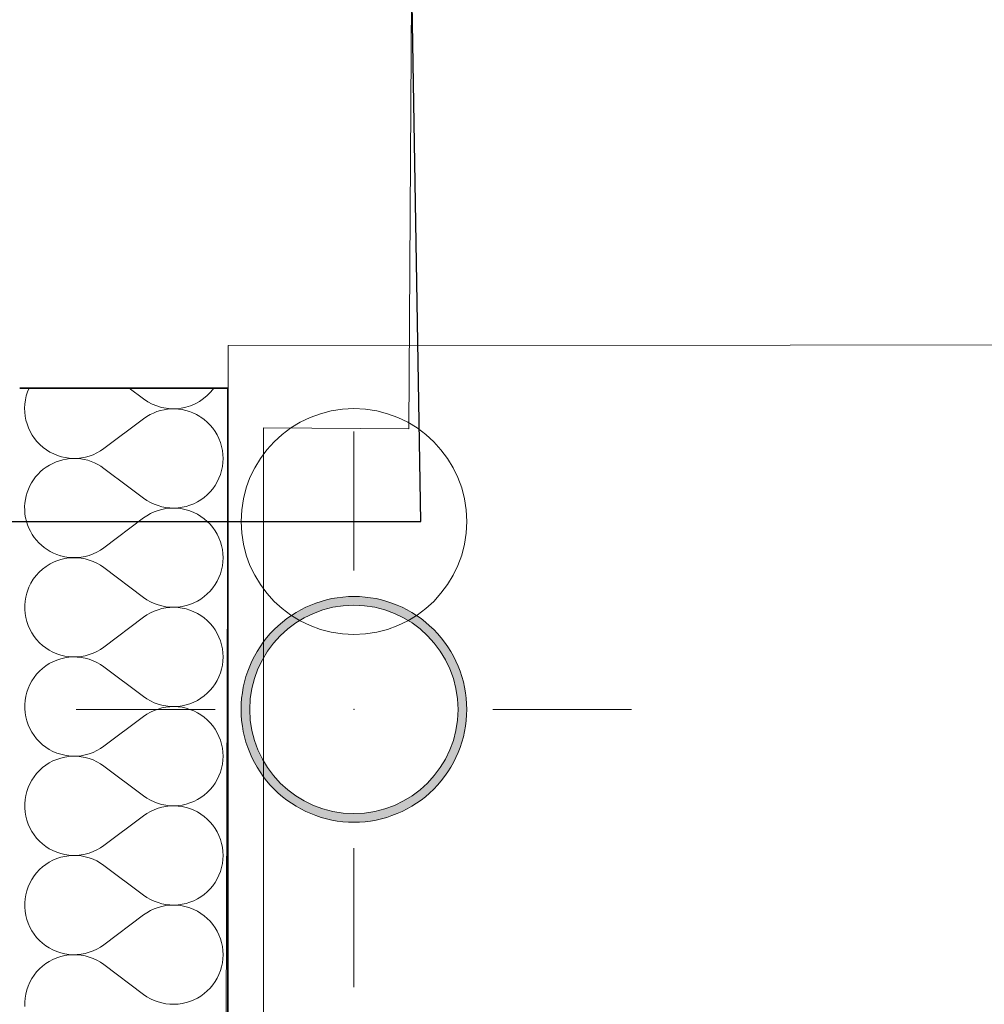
# Model space of a CAD drawing. Header units: millimetres. Extents: x 82175 to 237000, y 24756 to 471700.
# Tile 233 of 256: x 122640 to 123195, y 389559 to 390126. Entities that reach past the tile are written whole.
import ezdxf

# ---------------------------------------------------------------- set-up
doc = ezdxf.new("R2010")
doc.units = ezdxf.units.MM
for name, color, linetype in [('- A - ocieplenie', 8, 'Continuous'), ('2D - Rysunki i Obrazki', 8, 'Continuous'), ('Instalacje - Wod_Kan', 8, 'Continuous'), ('z JAN', 8, 'Continuous')]:
    doc.layers.add(name, color=color, linetype=linetype)

# ---------------------------------------------------------------- blocks, each defined once
blk = doc.blocks.new('*X31')
at = {"layer": '- A - ocieplenie', "linetype": 'Continuous', "lineweight": 13, "ltscale": 100}
for p, q in [((49860.19, 399445.2), (49868.52, 399438.94)), ((49845.67, 399410.37), (49868.52, 399427.52)), ((49845.67, 399398.94), (49860.05, 399388.15))]:
    blk.add_line(p, q, dxfattribs=at)
for centre, start, end in [((49828.52, 399433.23), 155.2417, 306.8699), ((49885.67, 399461.8), 233.1301, 324.4644), ((49885.67, 399404.66), 58.0276, 126.8699), ((49828.52, 399376.09), 53.1301, 253.7957), ((49828.52, 399318.94), 113.8321, 156.1679)]:
    blk.add_arc(centre, 28.57, start, end, dxfattribs=at)
blk = doc.blocks.new('*X32')
at = {"layer": '- A - ocieplenie', "linetype": 'Continuous', "lineweight": 13, "ltscale": 100}
for p, q in [((49901.48, 399428.45), (49900.78, 399428.88)), ((49903.38, 399427.08), (49901.48, 399428.45)), ((49905.16, 399425.55), (49903.38, 399427.08)), ((49906.8, 399423.88), (49905.16, 399425.55)), ((49908.31, 399422.09), (49906.8, 399423.88)), ((49909.66, 399420.18), (49908.31, 399422.09)), ((49910.85, 399418.16), (49909.66, 399420.18)), ((49911.87, 399416.05), (49910.85, 399418.16)), ((49912.72, 399413.86), (49911.87, 399416.05)), ((49913.38, 399411.62), (49912.72, 399413.86)), ((49913.86, 399409.32), (49913.38, 399411.62)), ((49914.14, 399407), (49913.86, 399409.32)), ((49914.24, 399404.66), (49914.14, 399407)), ((49913.38, 399397.7), (49913.86, 399399.99)), ((49913.86, 399399.99), (49914.14, 399402.32)), ((49914.14, 399402.32), (49914.24, 399404.66)), ((49911.87, 399393.27), (49912.72, 399395.45)), ((49912.72, 399395.45), (49913.38, 399397.7)), ((49908.31, 399387.23), (49909.66, 399389.14)), ((49909.66, 399389.14), (49910.85, 399391.16)), ((49910.85, 399391.16), (49911.87, 399393.27)), ((49860.05, 399388.15), (49868.52, 399381.8)), ((49903.38, 399382.24), (49905.16, 399383.77)), ((49905.16, 399383.77), (49906.8, 399385.43)), ((49906.8, 399385.43), (49908.31, 399387.23)), ((49868.52, 399381.8), (49870.45, 399380.47)), ((49870.45, 399380.47), (49872.49, 399379.31)), ((49872.49, 399379.31), (49874.61, 399378.32)), ((49874.61, 399378.32), (49876.8, 399377.5)), ((49876.8, 399377.5), (49879.06, 399376.86)), ((49890.69, 399376.53), (49892.97, 399377.04)), ((49892.97, 399377.04), (49895.21, 399377.73)), ((49895.21, 399377.73), (49897.39, 399378.6)), ((49897.39, 399378.6), (49899.48, 399379.65)), ((49899.48, 399379.65), (49901.48, 399380.87)), ((49901.48, 399380.87), (49903.38, 399382.24)), ((49870.45, 399371.7), (49868.52, 399370.37)), ((49872.49, 399372.87), (49870.45, 399371.7)), ((49874.61, 399373.86), (49872.49, 399372.87)), ((49876.8, 399374.68), (49874.61, 399373.86)), ((49879.06, 399375.31), (49876.8, 399374.68)), ((49879.06, 399376.86), (49881.36, 399376.41)), ((49881.36, 399375.76), (49879.06, 399375.31)), ((49881.36, 399376.41), (49883.69, 399376.16)), ((49883.69, 399376.02), (49881.36, 399375.76)), ((49883.69, 399376.16), (49886.03, 399376.09)), ((49886.03, 399376.09), (49883.69, 399376.02)), ((49886.03, 399376.09), (49888.37, 399376.22)), ((49888.37, 399375.96), (49886.03, 399376.09)), ((49888.37, 399376.22), (49890.69, 399376.53)), ((49890.69, 399375.64), (49888.37, 399375.96)), ((49892.97, 399375.14), (49890.69, 399375.64)), ((49895.21, 399374.45), (49892.97, 399375.14)), ((49897.39, 399373.57), (49895.21, 399374.45)), ((49899.48, 399372.53), (49897.39, 399373.57)), ((49901.48, 399371.31), (49899.48, 399372.53)), ((49903.38, 399369.93), (49901.48, 399371.31)), ((49845.67, 399353.23), (49868.52, 399370.37)), ((49905.16, 399368.41), (49903.38, 399369.93)), ((49906.8, 399366.74), (49905.16, 399368.41)), ((49908.31, 399364.95), (49906.8, 399366.74)), ((49909.66, 399363.03), (49908.31, 399364.95)), ((49910.85, 399361.01), (49909.66, 399363.03)), ((49911.87, 399358.91), (49910.85, 399361.01)), ((49912.72, 399356.72), (49911.87, 399358.91)), ((49913.38, 399354.48), (49912.72, 399356.72)), ((49913.86, 399352.18), (49913.38, 399354.48)), ((49820.56, 399348.66), (49820.75, 399348.59)), ((49834.92, 399348.24), (49837.22, 399348.87)), ((49837.22, 399348.87), (49839.46, 399349.69)), ((49839.46, 399349.69), (49841.63, 399350.7)), ((49841.63, 399350.7), (49843.7, 399351.88)), ((49843.7, 399351.88), (49845.67, 399353.23)), ((49914.14, 399349.86), (49913.86, 399352.18)), ((49914.24, 399347.52), (49914.14, 399349.86)), ((49818.48, 399345.69), (49816.94, 399345.04)), ((49820.75, 399346.44), (49818.48, 399345.69)), ((49820.75, 399348.59), (49823.07, 399348.04)), ((49823.07, 399346.99), (49820.75, 399346.44)), ((49823.07, 399348.04), (49825.43, 399347.68)), ((49825.43, 399347.35), (49823.07, 399346.99)), ((49825.43, 399347.68), (49827.81, 399347.53)), ((49827.81, 399347.51), (49825.43, 399347.35)), ((49827.81, 399347.53), (49830.2, 399347.57)), ((49830.2, 399347.47), (49827.81, 399347.51)), ((49830.2, 399347.57), (49832.57, 399347.8)), ((49832.57, 399347.23), (49830.2, 399347.47)), ((49832.57, 399347.8), (49834.92, 399348.24)), ((49834.92, 399346.79), (49832.57, 399347.23)), ((49837.22, 399346.16), (49834.92, 399346.79)), ((49839.46, 399345.34), (49837.22, 399346.16)), ((49841.63, 399344.34), (49839.46, 399345.34)), ((49843.7, 399343.15), (49841.63, 399344.34)), ((49845.67, 399341.8), (49843.7, 399343.15)), ((49913.86, 399342.85), (49914.14, 399345.18)), ((49914.14, 399345.18), (49914.24, 399347.52)), ((49845.67, 399341.8), (49868.52, 399324.66)), ((49911.87, 399336.13), (49912.72, 399338.31)), ((49912.72, 399338.31), (49913.38, 399340.56)), ((49913.38, 399340.56), (49913.86, 399342.85)), ((49908.31, 399330.09), (49909.66, 399332)), ((49909.66, 399332), (49910.85, 399334.02)), ((49910.85, 399334.02), (49911.87, 399336.13)), ((49801.17, 399327.18), (49800.57, 399324.87)), ((49801.95, 399329.44), (49801.17, 399327.18)), ((49802.44, 399330.54), (49801.95, 399329.44)), ((49903.38, 399325.1), (49905.16, 399326.62)), ((49905.16, 399326.62), (49906.8, 399328.29)), ((49906.8, 399328.29), (49908.31, 399330.09)), ((49800.18, 399322.52), (49799.98, 399320.14)), ((49800.57, 399324.87), (49800.18, 399322.52)), ((49868.52, 399324.66), (49870.45, 399323.33)), ((49870.45, 399323.33), (49872.49, 399322.17)), ((49872.49, 399322.17), (49874.61, 399321.17)), ((49874.61, 399321.17), (49876.8, 399320.35)), ((49876.8, 399320.35), (49879.06, 399319.72)), ((49892.97, 399319.9), (49895.21, 399320.59)), ((49895.21, 399320.59), (49897.39, 399321.46)), ((49897.39, 399321.46), (49899.48, 399322.51)), ((49899.48, 399322.51), (49901.48, 399323.72)), ((49901.48, 399323.72), (49903.38, 399325.1)), ((49799.98, 399320.14), (49799.98, 399317.75)), ((49799.98, 399317.75), (49800.18, 399315.37)), ((49800.18, 399315.37), (49800.57, 399313.02)), ((49872.49, 399315.72), (49870.45, 399314.56)), ((49874.61, 399316.72), (49872.49, 399315.72)), ((49876.8, 399317.54), (49874.61, 399316.72)), ((49879.06, 399318.17), (49876.8, 399317.54)), ((49879.06, 399319.72), (49881.36, 399319.27)), ((49881.36, 399318.62), (49879.06, 399318.17)), ((49881.36, 399319.27), (49883.69, 399319.01)), ((49883.69, 399318.88), (49881.36, 399318.62)), ((49883.69, 399319.01), (49886.03, 399318.95)), ((49886.03, 399318.94), (49883.69, 399318.88)), ((49886.03, 399318.95), (49888.37, 399319.07)), ((49888.37, 399318.82), (49886.03, 399318.94)), ((49888.37, 399319.07), (49890.69, 399319.39)), ((49890.69, 399318.5), (49888.37, 399318.82)), ((49890.69, 399319.39), (49892.97, 399319.9)), ((49892.97, 399317.99), (49890.69, 399318.5)), ((49895.21, 399317.3), (49892.97, 399317.99)), ((49897.39, 399316.43), (49895.21, 399317.3)), ((49899.48, 399315.38), (49897.39, 399316.43)), ((49901.48, 399314.17), (49899.48, 399315.38)), ((49800.57, 399313.02), (49801.17, 399310.71)), ((49801.17, 399310.71), (49801.95, 399308.45)), ((49845.67, 399296.09), (49868.52, 399313.23)), ((49870.45, 399314.56), (49868.52, 399313.23)), ((49903.38, 399312.79), (49901.48, 399314.17)), ((49905.16, 399311.27), (49903.38, 399312.79)), ((49906.8, 399309.6), (49905.16, 399311.27)), ((49908.31, 399307.8), (49906.8, 399309.6)), ((49801.95, 399308.45), (49802.92, 399306.27)), ((49802.92, 399306.27), (49804.06, 399304.18)), ((49804.06, 399304.18), (49805.38, 399302.19)), ((49909.66, 399305.89), (49908.31, 399307.8)), ((49910.85, 399303.87), (49909.66, 399305.89)), ((49911.87, 399301.76), (49910.85, 399303.87)), ((49805.38, 399302.19), (49806.86, 399300.32)), ((49806.86, 399300.32), (49808.49, 399298.57)), ((49808.49, 399298.57), (49810.26, 399296.97)), ((49912.72, 399299.58), (49911.87, 399301.76)), ((49913.38, 399297.33), (49912.72, 399299.58)), ((49810.26, 399296.97), (49812.16, 399295.52)), ((49812.16, 399295.52), (49814.17, 399294.24)), ((49814.17, 399294.24), (49816.28, 399293.13)), ((49816.28, 399293.13), (49818.48, 399292.2)), ((49818.48, 399292.2), (49820.75, 399291.45)), ((49837.22, 399291.73), (49839.46, 399292.55)), ((49839.46, 399292.55), (49841.63, 399293.55)), ((49841.63, 399293.55), (49843.7, 399294.74)), ((49843.7, 399294.74), (49845.67, 399296.09)), ((49913.86, 399295.04), (49913.38, 399297.33)), ((49914.14, 399292.71), (49913.86, 399295.04)), ((49914.24, 399290.37), (49914.14, 399292.71)), ((49814.17, 399286.51), (49812.16, 399285.22)), ((49816.28, 399287.62), (49814.17, 399286.51)), ((49818.48, 399288.55), (49816.28, 399287.62)), ((49820.75, 399289.29), (49818.48, 399288.55)), ((49820.75, 399291.45), (49823.07, 399290.9)), ((49823.07, 399289.85), (49820.75, 399289.29)), ((49823.07, 399290.9), (49825.43, 399290.54)), ((49825.43, 399290.21), (49823.07, 399289.85)), ((49825.43, 399290.54), (49827.81, 399290.38)), ((49827.81, 399290.36), (49825.43, 399290.21)), ((49827.81, 399290.38), (49830.2, 399290.42)), ((49830.2, 399290.32), (49827.81, 399290.36)), ((49830.2, 399290.42), (49832.57, 399290.66)), ((49832.57, 399290.09), (49830.2, 399290.32)), ((49832.57, 399290.66), (49834.92, 399291.1)), ((49834.92, 399289.65), (49832.57, 399290.09)), ((49834.92, 399291.1), (49837.22, 399291.73)), ((49837.22, 399289.02), (49834.92, 399289.65)), ((49839.46, 399288.2), (49837.22, 399289.02)), ((49841.63, 399287.19), (49839.46, 399288.2)), ((49843.7, 399286.01), (49841.63, 399287.19)), ((49913.86, 399285.71), (49914.14, 399288.03)), ((49914.14, 399288.03), (49914.24, 399290.37)), ((49808.49, 399282.17), (49806.86, 399280.43)), ((49810.26, 399283.78), (49808.49, 399282.17)), ((49812.16, 399285.22), (49810.26, 399283.78)), ((49845.67, 399284.66), (49843.7, 399286.01)), ((49845.67, 399284.66), (49868.52, 399267.52)), ((49911.87, 399278.98), (49912.72, 399281.17)), ((49912.72, 399281.17), (49913.38, 399283.41)), ((49913.38, 399283.41), (49913.86, 399285.71)), ((49804.06, 399276.57), (49802.92, 399274.48)), ((49805.38, 399278.56), (49804.06, 399276.57)), ((49806.86, 399280.43), (49805.38, 399278.56)), ((49909.66, 399274.86), (49910.85, 399276.88)), ((49910.85, 399276.88), (49911.87, 399278.98)), ((49801.17, 399270.04), (49800.57, 399267.73)), ((49801.95, 399272.29), (49801.17, 399270.04)), ((49802.92, 399274.48), (49801.95, 399272.29)), ((49903.38, 399267.96), (49905.16, 399269.48)), ((49905.16, 399269.48), (49906.8, 399271.15)), ((49906.8, 399271.15), (49908.31, 399272.94)), ((49908.31, 399272.94), (49909.66, 399274.86)), ((49800.18, 399265.37), (49799.98, 399263)), ((49800.57, 399267.73), (49800.18, 399265.37)), ((49868.52, 399267.52), (49870.45, 399266.19)), ((49870.45, 399266.19), (49872.49, 399265.02)), ((49872.49, 399265.02), (49874.61, 399264.03)), ((49874.61, 399264.03), (49876.8, 399263.21)), ((49895.21, 399263.44), (49897.39, 399264.32)), ((49897.39, 399264.32), (49899.48, 399265.36)), ((49899.48, 399265.36), (49901.48, 399266.58)), ((49901.48, 399266.58), (49903.38, 399267.96)), ((49799.98, 399263), (49799.98, 399260.61)), ((49799.98, 399260.61), (49800.18, 399258.23)), ((49800.18, 399258.23), (49800.57, 399255.88)), ((49872.49, 399258.58), (49870.45, 399257.42)), ((49874.61, 399259.57), (49872.49, 399258.58)), ((49876.8, 399260.39), (49874.61, 399259.57)), ((49876.8, 399263.21), (49879.06, 399262.58)), ((49879.06, 399261.03), (49876.8, 399260.39)), ((49879.06, 399262.58), (49881.36, 399262.13)), ((49881.36, 399261.48), (49879.06, 399261.03)), ((49881.36, 399262.13), (49883.69, 399261.87)), ((49883.69, 399261.73), (49881.36, 399261.48)), ((49883.69, 399261.87), (49886.03, 399261.8)), ((49886.03, 399261.8), (49883.69, 399261.73)), ((49886.03, 399261.8), (49888.37, 399261.93)), ((49888.37, 399261.67), (49886.03, 399261.8)), ((49888.37, 399261.93), (49890.69, 399262.25)), ((49890.69, 399261.36), (49888.37, 399261.67)), ((49890.69, 399262.25), (49892.97, 399262.75)), ((49892.97, 399260.85), (49890.69, 399261.36)), ((49892.97, 399262.75), (49895.21, 399263.44)), ((49895.21, 399260.16), (49892.97, 399260.85)), ((49897.39, 399259.29), (49895.21, 399260.16)), ((49899.48, 399258.24), (49897.39, 399259.29)), ((49901.48, 399257.02), (49899.48, 399258.24)), ((49800.57, 399255.88), (49801.17, 399253.56)), ((49801.17, 399253.56), (49801.95, 399251.31)), ((49845.67, 399238.94), (49868.52, 399256.09)), ((49870.45, 399257.42), (49868.52, 399256.09)), ((49903.38, 399255.65), (49901.48, 399257.02)), ((49905.16, 399254.12), (49903.38, 399255.65)), ((49906.8, 399252.46), (49905.16, 399254.12)), ((49908.31, 399250.66), (49906.8, 399252.46)), ((49801.95, 399251.31), (49802.92, 399249.13)), ((49802.92, 399249.13), (49804.06, 399247.04)), ((49804.06, 399247.04), (49805.38, 399245.05)), ((49909.66, 399248.75), (49908.31, 399250.66)), ((49910.85, 399246.73), (49909.66, 399248.75)), ((49911.87, 399244.62), (49910.85, 399246.73)), ((49805.38, 399245.05), (49806.86, 399243.17)), ((49806.86, 399243.17), (49808.49, 399241.43)), ((49808.49, 399241.43), (49810.26, 399239.83)), ((49912.72, 399242.44), (49911.87, 399244.62)), ((49913.38, 399240.19), (49912.72, 399242.44)), ((49810.26, 399239.83), (49812.16, 399238.38)), ((49812.16, 399238.38), (49814.17, 399237.1)), ((49814.17, 399237.1), (49816.28, 399235.99)), ((49816.28, 399235.99), (49818.48, 399235.05)), ((49837.22, 399234.59), (49839.46, 399235.41)), ((49839.46, 399235.41), (49841.63, 399236.41)), ((49841.63, 399236.41), (49843.7, 399237.59)), ((49843.7, 399237.59), (49845.67, 399238.94)), ((49913.86, 399237.9), (49913.38, 399240.19)), ((49914.14, 399235.57), (49913.86, 399237.9)), ((49914.24, 399233.23), (49914.14, 399235.57)), ((49816.28, 399230.48), (49814.17, 399229.36)), ((49818.48, 399231.41), (49816.28, 399230.48)), ((49818.48, 399235.05), (49820.75, 399234.31)), ((49820.75, 399232.15), (49818.48, 399231.41)), ((49820.75, 399234.31), (49823.07, 399233.76)), ((49823.07, 399232.71), (49820.75, 399232.15)), ((49823.07, 399233.76), (49825.43, 399233.4)), ((49825.43, 399233.06), (49823.07, 399232.71)), ((49825.43, 399233.4), (49827.81, 399233.24)), ((49827.81, 399233.22), (49825.43, 399233.06)), ((49827.81, 399233.24), (49830.2, 399233.28)), ((49830.2, 399233.18), (49827.81, 399233.22)), ((49830.2, 399233.28), (49832.57, 399233.52)), ((49832.57, 399232.94), (49830.2, 399233.18)), ((49832.57, 399233.52), (49834.92, 399233.96)), ((49834.92, 399232.51), (49832.57, 399232.94)), ((49834.92, 399233.96), (49837.22, 399234.59)), ((49837.22, 399231.88), (49834.92, 399232.51)), ((49839.46, 399231.05), (49837.22, 399231.88)), ((49841.63, 399230.05), (49839.46, 399231.05)), ((49843.7, 399228.87), (49841.63, 399230.05)), ((49913.86, 399228.57), (49914.14, 399230.89)), ((49914.14, 399230.89), (49914.24, 399233.23)), ((49808.49, 399225.03), (49806.86, 399223.29)), ((49810.26, 399226.63), (49808.49, 399225.03)), ((49812.16, 399228.08), (49810.26, 399226.63)), ((49814.17, 399229.36), (49812.16, 399228.08)), ((49845.67, 399227.52), (49843.7, 399228.87)), ((49845.67, 399227.52), (49868.52, 399210.37)), ((49911.87, 399221.84), (49912.72, 399224.03)), ((49912.72, 399224.03), (49913.38, 399226.27)), ((49913.38, 399226.27), (49913.86, 399228.57)), ((49804.06, 399219.43), (49802.92, 399217.33)), ((49805.38, 399221.42), (49804.06, 399219.43)), ((49806.86, 399223.29), (49805.38, 399221.42)), ((49909.66, 399217.71), (49910.85, 399219.73)), ((49910.85, 399219.73), (49911.87, 399221.84)), ((49801.17, 399212.9), (49800.57, 399210.58)), ((49801.95, 399215.15), (49801.17, 399212.9)), ((49802.92, 399217.33), (49801.95, 399215.15)), ((49905.16, 399212.34), (49906.8, 399214.01)), ((49906.8, 399214.01), (49908.31, 399215.8)), ((49908.31, 399215.8), (49909.66, 399217.71)), ((49800.18, 399208.23), (49799.98, 399205.85)), ((49800.57, 399210.58), (49800.18, 399208.23)), ((49868.52, 399210.37), (49870.45, 399209.05)), ((49870.45, 399209.05), (49872.49, 399207.88)), ((49872.49, 399207.88), (49874.61, 399206.89)), ((49874.61, 399206.89), (49876.8, 399206.07)), ((49895.21, 399206.3), (49897.39, 399207.17)), ((49897.39, 399207.17), (49899.48, 399208.22)), ((49899.48, 399208.22), (49901.48, 399209.44)), ((49901.48, 399209.44), (49903.38, 399210.81)), ((49903.38, 399210.81), (49905.16, 399212.34)), ((49799.98, 399205.85), (49799.98, 399203.47)), ((49799.98, 399203.47), (49800.18, 399201.09)), ((49872.49, 399201.44), (49870.45, 399200.27)), ((49874.61, 399202.43), (49872.49, 399201.44)), ((49876.8, 399203.25), (49874.61, 399202.43)), ((49876.8, 399206.07), (49879.06, 399205.43)), ((49879.06, 399203.88), (49876.8, 399203.25)), ((49879.06, 399205.43), (49881.36, 399204.99)), ((49881.36, 399204.33), (49879.06, 399203.88)), ((49881.36, 399204.99), (49883.69, 399204.73)), ((49883.69, 399204.59), (49881.36, 399204.33)), ((49883.69, 399204.73), (49886.03, 399204.66)), ((49886.03, 399204.66), (49883.69, 399204.59)), ((49886.03, 399204.66), (49888.37, 399204.79)), ((49888.37, 399204.53), (49886.03, 399204.66)), ((49888.37, 399204.79), (49890.69, 399205.1)), ((49890.69, 399204.21), (49888.37, 399204.53)), ((49890.69, 399205.1), (49892.97, 399205.61)), ((49892.97, 399203.71), (49890.69, 399204.21)), ((49892.97, 399205.61), (49895.21, 399206.3)), ((49895.21, 399203.02), (49892.97, 399203.71)), ((49897.39, 399202.15), (49895.21, 399203.02)), ((49899.48, 399201.1), (49897.39, 399202.15)), ((49800.18, 399201.09), (49800.57, 399198.73)), ((49800.57, 399198.73), (49801.17, 399196.42)), ((49801.17, 399196.42), (49801.95, 399194.17)), ((49845.67, 399181.8), (49868.52, 399198.94)), ((49870.45, 399200.27), (49868.52, 399198.94)), ((49901.48, 399199.88), (49899.48, 399201.1)), ((49903.38, 399198.51), (49901.48, 399199.88)), ((49905.16, 399196.98), (49903.38, 399198.51)), ((49906.8, 399195.31), (49905.16, 399196.98)), ((49801.95, 399194.17), (49802.92, 399191.99)), ((49802.92, 399191.99), (49804.06, 399189.89)), ((49804.06, 399189.89), (49805.38, 399187.9)), ((49908.31, 399193.52), (49906.8, 399195.31)), ((49909.66, 399191.6), (49908.31, 399193.52)), ((49910.85, 399189.59), (49909.66, 399191.6)), ((49805.38, 399187.9), (49806.86, 399186.03)), ((49806.86, 399186.03), (49808.49, 399184.29)), ((49808.49, 399184.29), (49810.26, 399182.69)), ((49911.87, 399187.48), (49910.85, 399189.59)), ((49912.72, 399185.29), (49911.87, 399187.48)), ((49913.38, 399183.05), (49912.72, 399185.29)), ((49810.26, 399182.69), (49812.16, 399181.24)), ((49812.16, 399181.24), (49814.17, 399179.95)), ((49814.17, 399179.95), (49816.28, 399178.84)), ((49816.28, 399178.84), (49818.48, 399177.91)), ((49839.46, 399178.26), (49841.63, 399179.27)), ((49841.63, 399179.27), (49843.7, 399180.45)), ((49843.7, 399180.45), (49845.67, 399181.8)), ((49913.86, 399180.75), (49913.38, 399183.05)), ((49914.14, 399178.43), (49913.86, 399180.75)), ((49816.28, 399173.33), (49814.17, 399172.22)), ((49818.48, 399174.26), (49816.28, 399173.33)), ((49818.48, 399177.91), (49820.75, 399177.17)), ((49820.75, 399175.01), (49818.48, 399174.26)), ((49820.75, 399177.17), (49823.07, 399176.61)), ((49823.07, 399175.56), (49820.75, 399175.01)), ((49823.07, 399176.61), (49825.43, 399176.26)), ((49825.43, 399175.92), (49823.07, 399175.56)), ((49825.43, 399176.26), (49827.81, 399176.1)), ((49827.81, 399176.08), (49825.43, 399175.92)), ((49827.81, 399176.1), (49830.2, 399176.14)), ((49830.2, 399176.04), (49827.81, 399176.08)), ((49830.2, 399176.14), (49832.57, 399176.38)), ((49832.57, 399175.8), (49830.2, 399176.04)), ((49832.57, 399176.38), (49834.92, 399176.81)), ((49834.92, 399175.36), (49832.57, 399175.8)), ((49834.92, 399176.81), (49837.22, 399177.44)), ((49837.22, 399174.73), (49834.92, 399175.36)), ((49837.22, 399177.44), (49839.46, 399178.26)), ((49839.46, 399173.91), (49837.22, 399174.73)), ((49841.63, 399172.91), (49839.46, 399173.91)), ((49843.7, 399171.72), (49841.63, 399172.91)), ((49913.86, 399171.42), (49914.14, 399173.75)), ((49914.24, 399176.09), (49914.14, 399178.43)), ((49914.14, 399173.75), (49914.24, 399176.09)), ((49808.49, 399167.89), (49806.86, 399166.15)), ((49810.26, 399169.49), (49808.49, 399167.89)), ((49812.16, 399170.94), (49810.26, 399169.49)), ((49814.17, 399172.22), (49812.16, 399170.94)), ((49845.67, 399170.37), (49843.7, 399171.72)), ((49845.67, 399170.37), (49868.52, 399153.23)), ((49912.72, 399166.88), (49913.38, 399169.13)), ((49913.38, 399169.13), (49913.86, 399171.42)), ((49804.06, 399162.28), (49802.92, 399160.19)), ((49805.38, 399164.27), (49804.06, 399162.28)), ((49806.86, 399166.15), (49805.38, 399164.27)), ((49909.66, 399160.57), (49910.85, 399162.59)), ((49910.85, 399162.59), (49911.87, 399164.7)), ((49911.87, 399164.7), (49912.72, 399166.88)), ((49801.95, 399158.01), (49801.17, 399155.75)), ((49802.92, 399160.19), (49801.95, 399158.01)), ((49905.16, 399155.2), (49906.8, 399156.86)), ((49906.8, 399156.86), (49908.31, 399158.66)), ((49908.31, 399158.66), (49909.66, 399160.57)), ((49800.18, 399151.09), (49799.98, 399148.71)), ((49800.57, 399153.44), (49800.18, 399151.09)), ((49801.17, 399155.75), (49800.57, 399153.44)), ((49868.52, 399153.23), (49870.45, 399151.9)), ((49870.45, 399151.9), (49872.49, 399150.74)), ((49872.49, 399150.74), (49874.61, 399149.74)), ((49897.39, 399150.03), (49899.48, 399151.08)), ((49899.48, 399151.08), (49901.48, 399152.29)), ((49901.48, 399152.29), (49903.38, 399153.67)), ((49903.38, 399153.67), (49905.16, 399155.2)), ((49799.98, 399148.71), (49799.98, 399146.32)), ((49799.98, 399146.32), (49800.18, 399143.94)), ((49874.61, 399145.29), (49872.49, 399144.29)), ((49874.61, 399149.74), (49876.8, 399148.93)), ((49876.8, 399146.11), (49874.61, 399145.29)), ((49876.8, 399148.93), (49879.06, 399148.29)), ((49879.06, 399146.74), (49876.8, 399146.11)), ((49879.06, 399148.29), (49881.36, 399147.84)), ((49881.36, 399147.19), (49879.06, 399146.74)), ((49881.36, 399147.84), (49883.69, 399147.59)), ((49883.69, 399147.45), (49881.36, 399147.19)), ((49883.69, 399147.59), (49886.03, 399147.52)), ((49886.03, 399147.51), (49883.69, 399147.45)), ((49886.03, 399147.52), (49888.37, 399147.64)), ((49888.37, 399147.39), (49886.03, 399147.51)), ((49888.37, 399147.64), (49890.69, 399147.96)), ((49890.69, 399147.07), (49888.37, 399147.39)), ((49890.69, 399147.96), (49892.97, 399148.47)), ((49892.97, 399146.57), (49890.69, 399147.07)), ((49892.97, 399148.47), (49895.21, 399149.16)), ((49895.21, 399145.87), (49892.97, 399146.57)), ((49895.21, 399149.16), (49897.39, 399150.03)), ((49897.39, 399145), (49895.21, 399145.87)), ((49899.48, 399143.95), (49897.39, 399145)), ((49800.18, 399143.94), (49800.57, 399141.59)), ((49800.57, 399141.59), (49801.17, 399139.28)), ((49801.17, 399139.28), (49801.95, 399137.02)), ((49845.67, 399124.66), (49868.52, 399141.8)), ((49870.45, 399143.13), (49868.52, 399141.8)), ((49872.49, 399144.29), (49870.45, 399143.13)), ((49901.48, 399142.74), (49899.48, 399143.95)), ((49903.38, 399141.36), (49901.48, 399142.74)), ((49905.16, 399139.84), (49903.38, 399141.36)), ((49906.8, 399138.17), (49905.16, 399139.84)), ((49801.95, 399137.02), (49802.92, 399134.84)), ((49802.92, 399134.84), (49804.06, 399132.75)), ((49908.31, 399136.37), (49906.8, 399138.17)), ((49909.66, 399134.46), (49908.31, 399136.37)), ((49910.85, 399132.44), (49909.66, 399134.46)), ((49804.06, 399132.75), (49805.38, 399130.76)), ((49805.38, 399130.76), (49806.86, 399128.89)), ((49806.86, 399128.89), (49808.49, 399127.14)), ((49911.87, 399130.34), (49910.85, 399132.44)), ((49912.72, 399128.15), (49911.87, 399130.34)), ((49913.38, 399125.9), (49912.72, 399128.15)), ((49808.49, 399127.14), (49810.26, 399125.54)), ((49810.26, 399125.54), (49812.16, 399124.1)), ((49812.16, 399124.1), (49814.17, 399122.81)), ((49814.17, 399122.81), (49816.28, 399121.7)), ((49839.46, 399121.12), (49841.63, 399122.13)), ((49841.63, 399122.13), (49843.7, 399123.31)), ((49843.7, 399123.31), (49845.67, 399124.66)), ((49913.86, 399123.61), (49913.38, 399125.9)), ((49914.14, 399121.29), (49913.86, 399123.61)), ((49816.28, 399116.19), (49814.17, 399115.08)), ((49816.28, 399121.7), (49818.48, 399120.77)), ((49818.48, 399117.12), (49816.28, 399116.19)), ((49818.48, 399120.77), (49820.75, 399120.02)), ((49820.75, 399117.87), (49818.48, 399117.12)), ((49820.75, 399120.02), (49823.07, 399119.47)), ((49823.07, 399118.42), (49820.75, 399117.87)), ((49823.07, 399119.47), (49825.43, 399119.11)), ((49825.43, 399118.78), (49823.07, 399118.42)), ((49825.43, 399119.11), (49827.81, 399118.95)), ((49827.81, 399118.94), (49825.43, 399118.78)), ((49827.81, 399118.95), (49830.2, 399118.99)), ((49830.2, 399118.9), (49827.81, 399118.94)), ((49830.2, 399118.99), (49832.57, 399119.23)), ((49832.57, 399118.66), (49830.2, 399118.9)), ((49832.57, 399119.23), (49834.92, 399119.67)), ((49834.92, 399118.22), (49832.57, 399118.66)), ((49834.92, 399119.67), (49837.22, 399120.3)), ((49837.22, 399117.59), (49834.92, 399118.22)), ((49837.22, 399120.3), (49839.46, 399121.12)), ((49839.46, 399116.77), (49837.22, 399117.59)), ((49841.63, 399115.76), (49839.46, 399116.77)), ((49913.86, 399114.28), (49914.14, 399116.6)), ((49914.24, 399118.94), (49914.14, 399121.29)), ((49914.14, 399116.6), (49914.24, 399118.94)), ((49808.49, 399110.75), (49806.86, 399109)), ((49810.26, 399112.35), (49808.49, 399110.75)), ((49812.16, 399113.79), (49810.26, 399112.35)), ((49814.17, 399115.08), (49812.16, 399113.79)), ((49843.7, 399114.58), (49841.63, 399115.76)), ((49845.67, 399113.23), (49843.7, 399114.58)), ((49845.67, 399113.23), (49868.52, 399096.09)), ((49912.72, 399109.74), (49913.38, 399111.99)), ((49913.38, 399111.99), (49913.86, 399114.28)), ((49804.06, 399105.14), (49802.92, 399103.05)), ((49805.38, 399107.13), (49804.06, 399105.14)), ((49806.86, 399109), (49805.38, 399107.13)), ((49909.66, 399103.43), (49910.85, 399105.45)), ((49910.85, 399105.45), (49911.87, 399107.55)), ((49911.87, 399107.55), (49912.72, 399109.74)), ((49801.95, 399100.87), (49801.17, 399098.61)), ((49802.92, 399103.05), (49801.95, 399100.87)), ((49905.16, 399098.05), (49906.8, 399099.72)), ((49906.8, 399099.72), (49908.31, 399101.52)), ((49908.31, 399101.52), (49909.66, 399103.43)), ((49800.18, 399093.95), (49799.98, 399091.57)), ((49800.57, 399096.3), (49800.18, 399093.95)), ((49801.17, 399098.61), (49800.57, 399096.3)), ((49868.52, 399096.09), (49870.45, 399094.76)), ((49870.45, 399094.76), (49872.49, 399093.6)), ((49872.49, 399093.6), (49874.61, 399092.6)), ((49897.39, 399092.89), (49899.48, 399093.94)), ((49899.48, 399093.94), (49901.48, 399095.15)), ((49901.48, 399095.15), (49903.38, 399096.53)), ((49903.38, 399096.53), (49905.16, 399098.05)), ((49799.98, 399091.57), (49799.98, 399089.18)), ((49874.61, 399092.6), (49876.8, 399091.78)), ((49876.8, 399091.78), (49879.06, 399091.15)), ((49879.06, 399091.15), (49881.36, 399090.7)), ((49881.36, 399090.7), (49883.69, 399090.44)), ((49883.69, 399090.44), (49886.03, 399090.38)), ((49886.03, 399090.38), (49888.37, 399090.5)), ((49888.37, 399090.5), (49890.69, 399090.82)), ((49890.69, 399090.82), (49892.97, 399091.32)), ((49892.97, 399091.32), (49895.21, 399092.02)), ((49895.21, 399092.02), (49897.39, 399092.89))]:
    blk.add_line(p, q, dxfattribs=at)

msp = doc.modelspace()

# ---------------------------------------------------------------- hatches: boundary and pattern name
at = {"layer": 'Instalacje - Wod_Kan', "linetype": 'Continuous', "lineweight": 13}
h = msp.add_hatch(color=8, dxfattribs=at)
h.paths.add_polyline_path([(122832.11, 389793.6, 0.414214), (122767.11, 389728.6, 0.414214), (122832.11, 389663.6, 0.414214), (122897.11, 389728.6, 0.414214)])
h.paths.add_polyline_path([(122832.11, 389788.6, -1), (122832.11, 389668.6, -1)], flags=0)

# ---------------------------------------------------------------- linework, layer by layer
at = {"layer": '- A - ocieplenie', "color": 8, "linetype": 'Continuous', "lineweight": 35, "ltscale": 100, "flags": 128}
for points in [[(122759.54, 389913.6), (122639.54, 389913.6)], [(122759.54, 386531.04), (122759.54, 389913.6)]]:
    msp.add_lwpolyline(points, dxfattribs=at)
at = {"layer": '2D - Rysunki i Obrazki', "color": 8, "linetype": 'Continuous', "lineweight": 13, "ltscale": 100}
msp.add_circle((122832.11, 389836.75), 65, dxfattribs=at)
at = {"layer": 'Instalacje - Wod_Kan', "color": 8, "linetype": 'Continuous', "lineweight": 0, "ltscale": 100}
for p, q in [((122832.11, 389808.6), (122832.11, 389888.6)), ((122752.11, 389728.6), (122672.11, 389728.6)), ((122912.11, 389728.6), (122992.11, 389728.6)), ((122832.11, 389648.6), (122832.11, 389568.6))]:
    msp.add_line(p, q, dxfattribs=at)
at = {"layer": 'Instalacje - Wod_Kan', "color": 8, "linetype": 'Continuous', "lineweight": 20, "ltscale": 100, "flags": 128}
for points in [[(122832.11, 389793.6, 0.414214), (122767.11, 389728.6, 0.414214), (122832.11, 389663.6, 0.414214), (122897.11, 389728.6, 0.414214)], [(122832.11, 389788.6, -1), (122832.11, 389668.6, -1)]]:
    msp.add_lwpolyline(points, format="xyb", close=True, dxfattribs=at)
at = {"layer": 'Instalacje - Wod_Kan', "color": 8, "linetype": 'Continuous', "lineweight": 0, "ltscale": 100}
msp.add_point((122832.11, 389728.6), dxfattribs=at)
at = {"layer": 'z JAN', "color": 8, "linetype": 'Continuous', "lineweight": 25, "ltscale": 100, "flags": 128}
msp.add_lwpolyline([(122370.67, 389836.75), (122870.69, 389836.75), (122844.99, 391374.23), (122357.28, 391371.66), (122358.84, 391192.86)], close=True, dxfattribs=at)
at = {"layer": 'z JAN', "color": 8, "linetype": 'Continuous', "lineweight": 13, "ltscale": 100, "flags": 128}
for points in [[(122780, 386531.04), (122780, 389890.63), (122863.82, 389890.16), (122871.84, 391325.35), (123779.48, 391320.28), (123802.19, 389435.29), (123800.82, 389435.27), (123989.97, 373733.58), (122860, 373736.54), (122860, 386531.04)], [(122758.21, 389415.41), (123731.08, 389415.41), (123731.08, 389938.6), (122759.6, 389938.14)]]:
    msp.add_lwpolyline(points, close=True, dxfattribs=at)

# ---------------------------------------------------------------- block references
at = {"color": 8, "linetype": 'Continuous', "lineweight": 20, "ltscale": 100}
for name in ['*X31', '*X32']:
    msp.add_blockref(name, (72842.44, -9531.59), dxfattribs=at)

doc.saveas('drawing.dxf')
